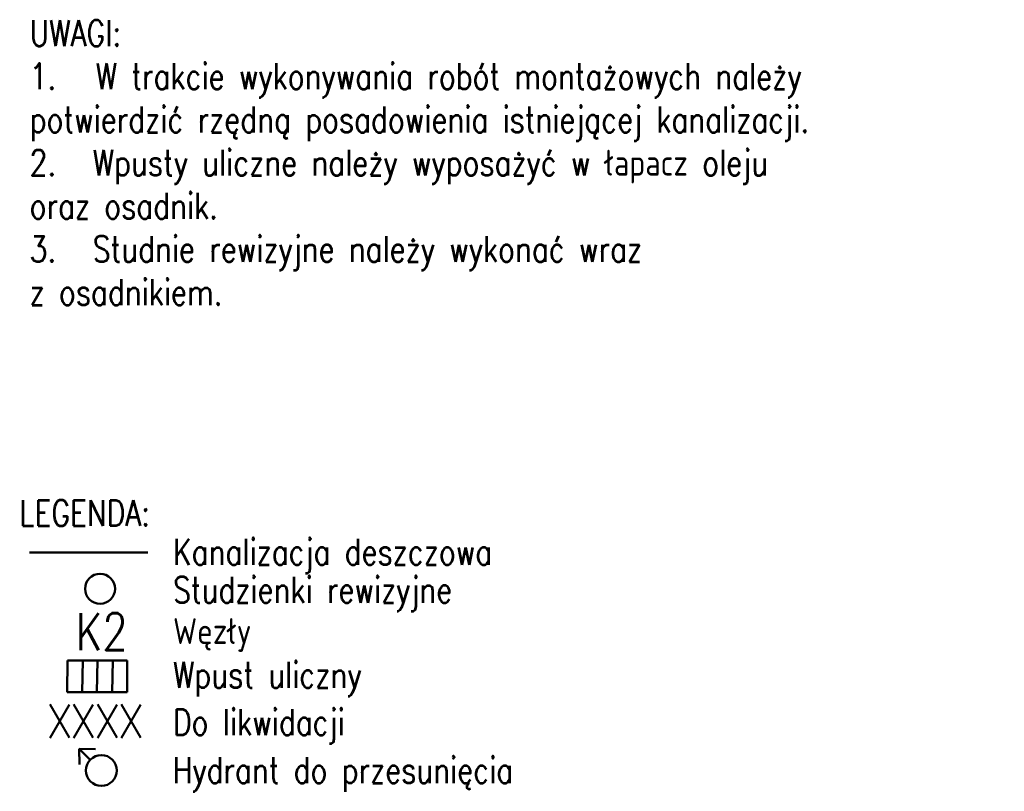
# Model space of a CAD drawing. Header units: millimetres. Extents: x 5572017337 to 5572369634, y 5960084105 to 5960364016.
# Tile 3 of 3: x 5572242032 to 5572369634, y 5960263941 to 5960364016. Entities that reach past the tile are written whole.
import ezdxf

# ---------------------------------------------------------------- set-up
doc = ezdxf.new("R2010")
doc.units = ezdxf.units.MM
for name, color, linetype, lineweight in [('IS_do likwidacji', 1, 'Continuous', 40), ('IS_KD', 3, 'Continuous', 50), ('IS_woda', 5, 'Continuous', 50)]:
    doc.layers.add(name, color=color, linetype=linetype, lineweight=lineweight)
doc.layers.add('IS_Opisy', color=250, linetype='Continuous')
doc.styles.add('PLAN1', font='SIMPLEX.SHX', dxfattribs={"width": 0.8})

msp = doc.modelspace()

# ---------------------------------------------------------------- linework, layer by layer
at = {"layer": 'IS_do likwidacji'}
for p, q in [((5572245980.677547, 5960270880.111744), (5572248480.677547, 5960275210.238758)), ((5572248480.677547, 5960270880.111744), (5572245980.677547, 5960275210.238758)), ((5572249068.510455, 5960270880.111744), (5572251568.510455, 5960275210.238758)), ((5572251568.510455, 5960270880.111744), (5572249068.510455, 5960275210.238758)), ((5572252156.343363, 5960270880.111744), (5572254656.343363, 5960275210.238758)), ((5572254656.343363, 5960270880.111744), (5572252156.343363, 5960275210.238758)), ((5572255244.17627, 5960270880.111744), (5572257744.17627, 5960275210.238758)), ((5572257744.17627, 5960270880.111744), (5572255244.17627, 5960275210.238758))]:
    msp.add_line(p, q, dxfattribs=at)
at = {"layer": 'IS_KD'}
for p, q in [((5572243284.129257, 5960294919.654225), (5572258657.705935, 5960294927.703349)), ((5572248230.620354, 5960280901.592422), (5572248177.289589, 5960276801.863189)), ((5572255975.863701, 5960280901.592414), (5572248230.620354, 5960280901.592422)), ((5572250199.568902, 5960280901.592419), (5572250146.238138, 5960276801.86319)), ((5572252103.242024, 5960280901.592421), (5572252049.911261, 5960276801.863194)), ((5572254084.080844, 5960280901.592426), (5572254030.750078, 5960276801.863194)), ((5572255975.863701, 5960276801.863187), (5572255975.863701, 5960280901.592414)), ((5572248177.289589, 5960276801.863189), (5572255975.863701, 5960276801.863187))]:
    msp.add_line(p, q, dxfattribs=at)
msp.add_circle((5572252441.695233, 5960290208.861334), 1941.876295, dxfattribs=at)
at = {"layer": 'IS_woda'}
for p, q in [((5572251183.632141, 5960268041.549098), (5572249730.861904, 5960269437.577502)), ((5572249730.861904, 5960269437.577502), (5572249776.858826, 5960267441.157966)), ((5572249730.861904, 5960269437.577502), (5572251836.249279, 5960269388.474887))]:
    msp.add_line(p, q, dxfattribs=at)
msp.add_circle((5572252615.515263, 5960266645.219748), 2000.006229, dxfattribs=at)

# ---------------------------------------------------------------- texts
at = {"layer": 'IS_Opisy', "color": 250, "lineweight": 40, "style": 'PLAN1', "width": 0.8}
for s, height, p in [('LEGENDA:', 3360, (5572241996.230102, 5960298358.385541)), ('Kanalizacja deszczowa', 3360, (5572261899.28741, 5960293319.363074)), ('Studzienki rewizyjne', 3360, (5572261902.463191, 5960288403.178717)), ('K2', 4800, (5572249279.706952, 5960282262.532751)), ('Węzły', 3360, (5572261905.639949, 5960283045.209509)), ('Wpust uliczny', 3360, (5572261899.28741, 5960277378.438947)), ('Do likwidacji', 3360, (5572261899.28741, 5960271239.492642)), ('Hydrant do przesunięcia', 3360, (5572261862.079095, 5960265014.093122))]:
    msp.add_text(s, height=height, dxfattribs=at).set_placement(p)
at = {"layer": 'IS_Opisy', "color": 250, "lineweight": 40, "insert": (5572240763.696027, 5960363956.518555), "char_height": 3360, "attachment_point": 1, "style": 'PLAN1'}
msp.add_mtext_dynamic_manual_height_columns('{\\W1.105263; }UWAGI:\\P{\\W1.105263; }1.{\\W2.221052; }W trakcie wykonywania robót montażowych należy \\P{\\W1.105263; }potwierdzić rzędną posadowienia istniejącej kanalizacji.\\P{\\W1.105263; }2.{\\W2.052631; }Wpusty uliczne należy wyposażyć w łapacz oleju \\P{\\W1.105263; }oraz osadnik. \\P{\\W1.105263; }3.{\\W2.052631; }Studnie rewizyjne należy wykonać wraz \\P{\\W1.105263; }z osadnikiem.', width=151891.28421868, gutter_width=12500, heights=[0], dxfattribs=at)

doc.saveas('drawing.dxf')
